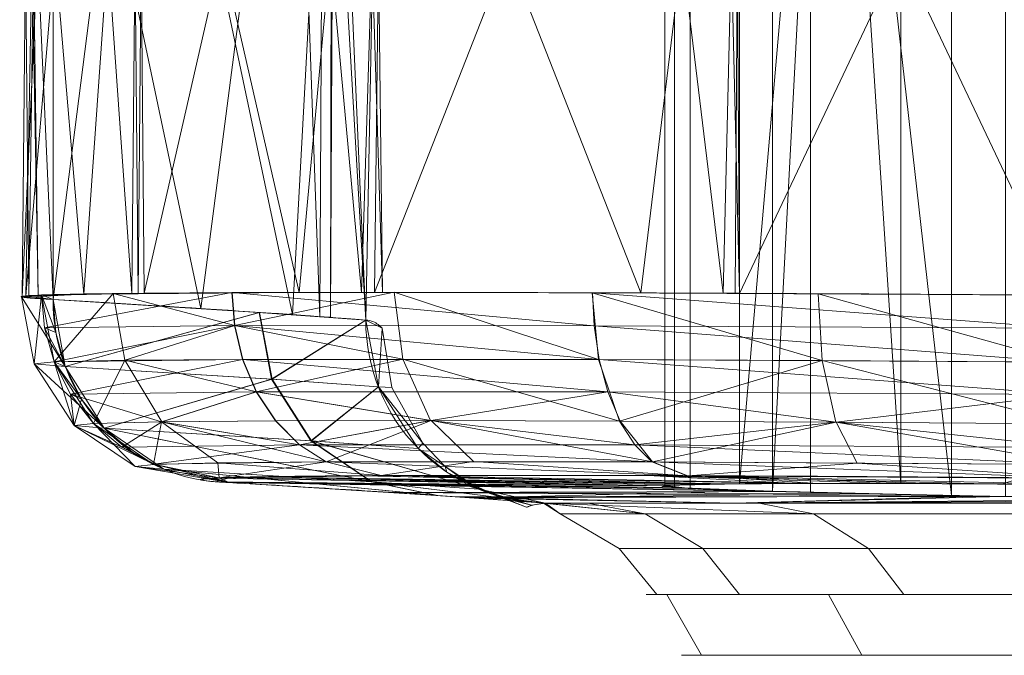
# Model space of a CAD drawing. Header units: millimetres. Extents: x -72 to 72, y -145 to 145.
# Tile 1 of 256: x -71 to -55, y -145 to -135. Entities that reach past the tile are written whole.
import ezdxf

# ---------------------------------------------------------------- set-up
doc = ezdxf.new("R2010")
doc.units = ezdxf.units.MM
doc.layers.add('1', color=7, linetype='CONTINUOUS')

msp = doc.modelspace()

# ---------------------------------------------------------------- linework, layer by layer
at = {"layer": '1', "color": 163, "linetype": 'Continuous', "lineweight": 13}
for p, q in [((-70.739, -127.83, -46.708), (-70.739, -139.17, -46.708)), ((-70.739, -127.83, 46.708), (-70.739, -139.17, 46.708))]:
    msp.add_line(p, q, dxfattribs=at)
at = {"layer": '1', "color": 163, "linetype": 'Continuous', "lineweight": 13, "extrusion": (0, -1, 0)}
msp.add_circle((0, 0, 144.005), 61.018, dxfattribs=at)
at = {"layer": '1', "color": 163, "linetype": 'Continuous', "lineweight": 13, "extrusion": (0, 1, 0)}
msp.add_circle((0, 0, -145), 60.443, dxfattribs=at)
at = {"layer": '1', "color": 163, "linetype": 'Continuous', "lineweight": 13, "extrusion": (-0.227826, 0.012994, -0.973615)}
msp.add_arc((142.806, 47.391, 59.784), 3, 357.4892, 86.8216, dxfattribs=at)
at = {"layer": '1', "color": 163, "linetype": 'Continuous', "lineweight": 13, "extrusion": (0.227826, -0.012994, -0.973615)}
msp.add_arc((-142.806, -47.391, -59.784), 3, 177.4892, 266.8216, dxfattribs=at)
at = {"layer": '1', "color": 163, "linetype": 'Continuous', "lineweight": 13, "extrusion": (-0.051031, 0.003792, -0.99869)}
msp.add_arc((143.762, 51.498, 13.267), 3, 356.7324, 85.7563, dxfattribs=at)
at = {"layer": '1', "color": 163, "linetype": 'Continuous', "lineweight": 13, "extrusion": (0.051031, -0.003792, -0.99869)}
msp.add_arc((-143.762, -51.498, -13.267), 3, 176.7324, 265.7563, dxfattribs=at)
at = {"layer": '1', "color": 163, "linetype": 'Continuous', "lineweight": 13, "extrusion": (0, 1, 0)}
for start, end in [(317.72131, 350.37915), (9.62085, 42.27869)]:
    msp.add_arc((0, 0, -142.505), 63.564, start, end, dxfattribs=at)
at = {"layer": '1', "color": 163, "linetype": 'Continuous', "lineweight": 13}
for points in [[(-70.739, -139.17, 46.708), (-71.063, -139.154, 48.092), (-71.412, -139.126, 50.918), (-71.037, -139.093, 55.139), (-69.8, -139.07, 59.159), (-67.774, -139.057, 62.807), (-65.064, -139.053, 65.937), (-61.799, -139.058, 68.429), (-58.128, -139.074, 70.196), (-55.515, -139.09, 70.854), (-54.195, -139.1, 71.05)], [(-54.195, -139.1, -71.05), (-55.515, -139.09, -70.854), (-58.128, -139.074, -70.196), (-61.799, -139.058, -68.429), (-65.064, -139.053, -65.937), (-67.774, -139.057, -62.807), (-69.8, -139.07, -59.159), (-71.037, -139.093, -55.139), (-71.412, -139.126, -50.918), (-71.063, -139.154, -48.092), (-70.739, -139.17, -46.708)], [(-70.739, -139.17, -46.708), (-69.157, -139.262, -39.947), (-66.869, -139.409, -27.08), (-65.883, -139.485, -15.729), (-65.614, -139.506, -10.461)], [(-65.614, -139.506, 10.461), (-65.883, -139.485, 15.729), (-66.869, -139.409, 27.08), (-69.157, -139.262, 39.947), (-70.739, -139.17, 46.708)], [(-65.614, -139.506, -10.461), (-65.525, -139.512, -8.719), (-65.392, -139.58, -5.233), (-65.325, -139.671, 0), (-65.392, -139.58, 5.233), (-65.525, -139.512, 8.719), (-65.614, -139.506, 10.461)], [(-62.67, -142.505, -10.623), (-62.827, -142.493, -13.72), (-63.282, -142.46, -19.907), (-64.377, -142.384, -29.148), (-65.881, -142.286, -38.331), (-67.155, -142.21, -44.402), (-67.861, -142.17, -47.422)], [(-62.67, -142.505, 10.623), (-62.772, -142.509, 8.836), (-62.924, -142.55, 5.287), (-63.001, -142.586), (-62.924, -142.55, -5.287), (-62.772, -142.509, -8.836), (-62.67, -142.505, -10.623)]]:
    msp.add_open_spline(points, degree=3, dxfattribs=at)
for points, knots in [([(-67.861, -142.17, -47.422), (-67.994, -142.162, -47.993), (-68.208, -142.147, -49.148), (-68.404, -142.12, -51.489), (-68.184, -142.092, -54.431), (-67.33, -142.072, -57.255), (-66.307, -142.061, -59.369), (-65.387, -142.055, -60.872), (-64.328, -142.052, -62.28), (-62.735, -142.05, -64.006), (-60.42, -142.055, -65.834), (-57.767, -142.069, -67.125), (-55.52, -142.085, -67.809), (-54.368, -142.094, -68.037), (-53.788, -142.1, -68.123)], [0, 0, 0, 0, 0.0625, 0.125, 0.25, 0.375, 0.4375, 0.5, 0.5625, 0.625, 0.75, 0.875, 0.9375, 1, 1, 1, 1]), ([(-53.788, -142.1, 68.123), (-54.367, -142.094, 68.037), (-55.519, -142.085, 67.809), (-57.764, -142.069, 67.126), (-60.415, -142.055, 65.837), (-62.728, -142.05, 64.011), (-64.122, -142.052, 62.502), (-64.852, -142.054, 61.584), (-65.364, -142.056, 60.869), (-65.84, -142.058, 60.13), (-66.421, -142.063, 59.111), (-67.295, -142.073, 57.252), (-68.116, -142.093, 54.424), (-68.37, -142.121, 51.489), (-68.201, -142.147, 49.148), (-67.994, -142.162, 47.993), (-67.861, -142.17, 47.422)], [0, 0, 0, 0, 0.0625, 0.125, 0.25, 0.375, 0.4375, 0.46875, 0.5, 0.53125, 0.5625, 0.625, 0.75, 0.875, 0.9375, 1, 1, 1, 1]), ([(-67.861, -142.17, 47.422), (-67.155, -142.21, 44.402), (-65.879, -142.286, 38.332), (-64.623, -142.367, 30.679), (-63.826, -142.422, 24.528), (-63.331, -142.457, 19.903), (-62.94, -142.485, 15.267), (-62.749, -142.499, 12.172), (-62.67, -142.505, 10.623)], [0, 0, 0, 0, 0.25, 0.5, 0.625, 0.75, 0.875, 1, 1, 1, 1]), ([(-42.762, -142.505, 47.03), (-42.511, -142.502, 47.534), (-42.308, -142.497, 48.052), (-42.073, -142.489, 48.851), (-42.006, -142.486, 49.121), (-41.896, -142.48, 49.667), (-41.853, -142.477, 49.945), (-41.761, -142.467, 50.783), (-41.749, -142.46, 51.339), (-41.804, -142.448, 52.17), (-41.835, -142.444, 52.446), (-41.92, -142.435, 52.998), (-41.976, -142.431, 53.275), (-42.178, -142.417, 54.091), (-42.359, -142.408, 54.616), (-42.697, -142.394, 55.378), (-42.821, -142.389, 55.627), (-43.092, -142.38, 56.116), (-43.24, -142.375, 56.357), (-43.71, -142.36, 57.052), (-44.061, -142.35, 57.482), (-44.641, -142.336, 58.081), (-44.844, -142.331, 58.272), (-45.268, -142.322, 58.638), (-45.49, -142.317, 58.813), (-46.169, -142.303, 59.302), (-46.647, -142.294, 59.586), (-47.649, -142.276, 60.068), (-48.18, -142.268, 60.268), (-49.254, -142.252, 60.567), (-49.8, -142.245, 60.668), (-50.908, -142.231, 60.775), (-51.475, -142.224, 60.779), (-52.585, -142.213, 60.69), (-53.133, -142.208, 60.597), (-54.212, -142.199, 60.314), (-54.745, -142.195, 60.122), (-55.755, -142.189, 59.656), (-56.237, -142.187, 59.38), (-56.924, -142.185, 58.901), (-57.149, -142.184, 58.73), (-57.578, -142.183, 58.37), (-57.784, -142.183, 58.182), (-58.374, -142.183, 57.592), (-58.731, -142.184, 57.167), (-59.212, -142.186, 56.479), (-59.363, -142.187, 56.241), (-59.642, -142.189, 55.756), (-59.77, -142.191, 55.508), (-60.12, -142.195, 54.752), (-60.308, -142.199, 54.229), (-60.523, -142.206, 53.416), (-60.582, -142.208, 53.141), (-60.677, -142.213, 52.59), (-60.711, -142.216, 52.314), (-60.779, -142.224, 51.484), (-60.776, -142.231, 50.928), (-60.67, -142.244, 49.809), (-60.568, -142.252, 49.259), (-60.271, -142.268, 48.189), (-60.076, -142.276, 47.667), (-59.589, -142.294, 46.652), (-59.305, -142.303, 46.174), (-58.819, -142.317, 45.498), (-58.647, -142.321, 45.279), (-58.284, -142.331, 44.857), (-58.091, -142.336, 44.652), (-57.487, -142.35, 44.064), (-57.056, -142.36, 43.713), (-56.366, -142.374, 43.246), (-56.13, -142.379, 43.1), (-55.642, -142.389, 42.829), (-55.389, -142.394, 42.702), (-54.622, -142.408, 42.36), (-54.096, -142.417, 42.18), (-53.287, -142.431, 41.979), (-53.015, -142.435, 41.923), (-52.462, -142.443, 41.837), (-52.181, -142.448, 41.805), (-51.344, -142.46, 41.749), (-50.789, -142.467, 41.761), (-49.96, -142.477, 41.851), (-49.684, -142.48, 41.894), (-49.135, -142.486, 42.003), (-48.86, -142.489, 42.07), (-48.054, -142.497, 42.307), (-47.534, -142.502, 42.511), (-47.03, -142.505, 42.762)], [0, 0, 0, 0, 0.03125, 0.03125, 0.046875, 0.046875, 0.0625, 0.0625, 0.09375, 0.09375, 0.109375, 0.109375, 0.125, 0.125, 0.15625, 0.15625, 0.171875, 0.171875, 0.1875, 0.1875, 0.21875, 0.21875, 0.234375, 0.234375, 0.25, 0.25, 0.28125, 0.28125, 0.3125, 0.3125, 0.34375, 0.34375, 0.375, 0.375, 0.40625, 0.40625, 0.4375, 0.4375, 0.46875, 0.46875, 0.484375, 0.484375, 0.5, 0.5, 0.53125, 0.53125, 0.546875, 0.546875, 0.5625, 0.5625, 0.59375, 0.59375, 0.609375, 0.609375, 0.625, 0.625, 0.65625, 0.65625, 0.6875, 0.6875, 0.71875, 0.71875, 0.75, 0.75, 0.765625, 0.765625, 0.78125, 0.78125, 0.8125, 0.8125, 0.828125, 0.828125, 0.84375, 0.84375, 0.875, 0.875, 0.890625, 0.890625, 0.90625, 0.90625, 0.9375, 0.9375, 0.953125, 0.953125, 0.96875, 0.96875, 1, 1, 1, 1]), ([(-47.03, -142.505, -42.762), (-47.534, -142.502, -42.511), (-48.052, -142.497, -42.308), (-48.851, -142.489, -42.073), (-49.121, -142.486, -42.006), (-49.667, -142.48, -41.896), (-49.945, -142.477, -41.853), (-50.783, -142.467, -41.761), (-51.339, -142.46, -41.749), (-52.17, -142.448, -41.804), (-52.446, -142.444, -41.835), (-52.998, -142.435, -41.92), (-53.275, -142.431, -41.976), (-54.091, -142.417, -42.178), (-54.616, -142.408, -42.359), (-55.378, -142.394, -42.697), (-55.627, -142.389, -42.821), (-56.116, -142.38, -43.092), (-56.357, -142.375, -43.24), (-57.052, -142.36, -43.71), (-57.482, -142.35, -44.061), (-58.081, -142.336, -44.641), (-58.272, -142.331, -44.844), (-58.638, -142.322, -45.268), (-58.813, -142.317, -45.49), (-59.302, -142.303, -46.169), (-59.586, -142.294, -46.647), (-60.068, -142.276, -47.649), (-60.268, -142.268, -48.18), (-60.567, -142.252, -49.254), (-60.668, -142.245, -49.8), (-60.775, -142.231, -50.908), (-60.779, -142.224, -51.475), (-60.69, -142.213, -52.585), (-60.597, -142.208, -53.133), (-60.314, -142.199, -54.212), (-60.122, -142.195, -54.745), (-59.656, -142.189, -55.755), (-59.38, -142.187, -56.237), (-58.901, -142.185, -56.924), (-58.73, -142.184, -57.149), (-58.37, -142.183, -57.578), (-58.182, -142.183, -57.784), (-57.592, -142.183, -58.374), (-57.167, -142.184, -58.731), (-56.479, -142.186, -59.212), (-56.241, -142.187, -59.363), (-55.756, -142.189, -59.642), (-55.508, -142.191, -59.77), (-54.752, -142.195, -60.12), (-54.229, -142.199, -60.308), (-53.416, -142.206, -60.523), (-53.141, -142.208, -60.582), (-52.59, -142.213, -60.677), (-52.314, -142.216, -60.711), (-51.484, -142.224, -60.779), (-50.928, -142.231, -60.776), (-49.809, -142.244, -60.67), (-49.259, -142.252, -60.568), (-48.189, -142.268, -60.271), (-47.667, -142.276, -60.076), (-46.652, -142.294, -59.589), (-46.174, -142.303, -59.305), (-45.498, -142.317, -58.819), (-45.279, -142.321, -58.647), (-44.857, -142.331, -58.284), (-44.652, -142.336, -58.091), (-44.064, -142.35, -57.487), (-43.713, -142.36, -57.056), (-43.246, -142.374, -56.366), (-43.1, -142.379, -56.13), (-42.829, -142.389, -55.642), (-42.702, -142.394, -55.389), (-42.36, -142.408, -54.622), (-42.18, -142.417, -54.096), (-41.979, -142.431, -53.287), (-41.923, -142.435, -53.015), (-41.837, -142.443, -52.462), (-41.805, -142.448, -52.181), (-41.749, -142.46, -51.344), (-41.761, -142.467, -50.789), (-41.851, -142.477, -49.96), (-41.894, -142.48, -49.684), (-42.003, -142.486, -49.135), (-42.07, -142.489, -48.86), (-42.307, -142.497, -48.054), (-42.511, -142.502, -47.534), (-42.762, -142.505, -47.03)], [0, 0, 0, 0, 0.03125, 0.03125, 0.046875, 0.046875, 0.0625, 0.0625, 0.09375, 0.09375, 0.109375, 0.109375, 0.125, 0.125, 0.15625, 0.15625, 0.171875, 0.171875, 0.1875, 0.1875, 0.21875, 0.21875, 0.234375, 0.234375, 0.25, 0.25, 0.28125, 0.28125, 0.3125, 0.3125, 0.34375, 0.34375, 0.375, 0.375, 0.40625, 0.40625, 0.4375, 0.4375, 0.46875, 0.46875, 0.484375, 0.484375, 0.5, 0.5, 0.53125, 0.53125, 0.546875, 0.546875, 0.5625, 0.5625, 0.59375, 0.59375, 0.609375, 0.609375, 0.625, 0.625, 0.65625, 0.65625, 0.6875, 0.6875, 0.71875, 0.71875, 0.75, 0.75, 0.765625, 0.765625, 0.78125, 0.78125, 0.8125, 0.8125, 0.828125, 0.828125, 0.84375, 0.84375, 0.875, 0.875, 0.890625, 0.890625, 0.90625, 0.90625, 0.9375, 0.9375, 0.953125, 0.953125, 0.96875, 0.96875, 1, 1, 1, 1])]:
    msp.add_open_spline(points, degree=3, knots=knots, dxfattribs=at)
for points in [[(-52.258, -142.446, 41.817), (-52.258, -124.554, 41.817), (-56.015, -124.618, 43.038), (-56.015, -142.382, 43.038)], [(-58.951, -142.313, 45.681), (-58.951, -124.687, 45.681), (-60.558, -124.748, 49.29), (-60.558, -142.252, 49.29)], [(-60.3, -142.266, -48.33), (-60.3, -124.734, -48.33), (-58.325, -124.67, -44.909), (-58.325, -142.33, -44.909)], [(-58.02, -124.663, 44.585), (-58.951, -142.313, 45.681), (-56.015, -142.382, 43.038)], [(-58.02, -124.663, 44.585), (-58.951, -124.687, 45.681), (-58.951, -142.313, 45.681)], [(-58.325, -142.33, -44.909), (-58.325, -124.67, -44.909), (-55.129, -124.601, -42.587), (-55.129, -142.399, -42.587)], [(-56.015, -142.382, 43.038), (-56.015, -124.618, 43.038), (-58.02, -124.663, 44.585)], [(-60.713, -142.216, -52.258), (-60.713, -124.784, -52.258), (-60.3, -124.734, -48.33), (-60.3, -142.266, -48.33)], [(-59.492, -142.188, -56.015), (-59.492, -124.812, -56.015), (-60.713, -124.784, -52.258), (-60.713, -142.216, -52.258)], [(-60.558, -142.252, 49.29), (-60.558, -124.748, 49.29), (-60.558, -124.793, 53.24), (-60.558, -142.207, 53.24)], [(-60.558, -142.207, 53.24), (-60.558, -124.793, 53.24), (-58.951, -124.815, 56.849), (-58.951, -142.185, 56.849)], [(-57.983, -124.817, -57.983), (-59.492, -124.812, -56.015), (-59.492, -142.188, -56.015)], [(-59.492, -142.188, -56.015), (-56.849, -142.185, -58.951), (-57.983, -124.817, -57.983)], [(-58.951, -142.185, 56.849), (-58.951, -124.815, 56.849), (-56.015, -124.812, 59.492), (-56.015, -142.188, 59.492)], [(-56.849, -142.185, -58.951), (-56.849, -124.815, -58.951), (-57.983, -124.817, -57.983)], [(-53.24, -142.207, -60.558), (-53.24, -124.793, -60.558), (-56.849, -124.815, -58.951), (-56.849, -142.185, -58.951)], [(-56.015, -142.188, 59.492), (-56.015, -124.812, 59.492), (-52.258, -124.784, 60.713), (-52.258, -142.216, 60.713)], [(-70.739, -127.83, 46.708), (-66.796, -127.583, 24.326), (-68.316, -139.317, 34.763)], [(-66.816, -139.417, -24.495), (-66.174, -127.539, -18.398), (-69.278, -127.743, -39.954)], [(-66.366, -139.453, 17.225), (-68.316, -139.317, 34.763), (-66.796, -127.583, 24.326)], [(-66.174, -127.539, -18.398), (-66.816, -139.417, -24.495), (-66.195, -139.463, -17.247)], [(-66.796, -127.583, 24.326), (-66.307, -127.547, 17.242), (-66.366, -139.453, 17.225)], [(-65.614, -139.506, 10.461), (-66.366, -139.453, 17.225), (-66.307, -127.547, 17.242)], [(-66.307, -127.547, 17.242), (-65.383, -127.477, 3.818), (-65.614, -139.506, 10.461)], [(-66.195, -139.463, -17.247), (-66.134, -127.536, -17.256), (-66.174, -127.539, -18.398)], [(-66.134, -127.536, -17.256), (-66.195, -139.463, -17.247), (-65.614, -139.506, -10.461)], [(-65.383, -127.477, 3.818), (-66.134, -127.536, -17.256), (-65.614, -139.506, -10.461)], [(-65.614, -139.506, -10.461), (-65.614, -139.506, 10.461), (-65.383, -127.477, 3.818)], [(-69.278, -127.743, -39.954), (-70.739, -139.17, -46.708), (-66.816, -139.417, -24.495)], [(-69.278, -127.743, -39.954), (-70.739, -127.83, -46.708), (-70.739, -139.17, -46.708)], [(-71.245, -127.867, 50.368), (-70.739, -127.83, 46.708), (-70.739, -139.17, 46.708)], [(-70.739, -127.83, -46.708), (-71.136, -127.883, -52.297), (-71.245, -139.133, -50.368)], [(-71.245, -139.133, -50.368), (-70.739, -139.17, -46.708), (-70.739, -127.83, -46.708)], [(-70.739, -139.17, 46.708), (-71.136, -139.117, 52.297), (-71.245, -127.867, 50.368)], [(-71.136, -139.117, 52.297), (-70.982, -127.881, 52.254), (-71.245, -127.867, 50.368)], [(-71.136, -127.883, -52.297), (-70.982, -139.119, -52.254), (-71.245, -139.133, -50.368)], [(-70.982, -127.881, 52.254), (-71.136, -139.117, 52.297), (-71.188, -139.11, 53.024)], [(-70.234, -127.92, 57.604), (-70.982, -127.881, 52.254), (-71.188, -139.11, 53.024)], [(-70.982, -139.119, -52.254), (-71.136, -127.883, -52.297), (-71.188, -127.89, -53.024)], [(-71.188, -127.89, -53.024), (-69.447, -127.928, -59.297), (-70.234, -139.08, -57.604)], [(-70.234, -139.08, -57.604), (-70.982, -139.119, -52.254), (-71.188, -127.89, -53.024)], [(-71.188, -139.11, 53.024), (-69.447, -139.072, 59.297), (-70.234, -127.92, 57.604)], [(-68.316, -139.317, 34.763), (-70.739, -139.17, 46.708), (-70.739, -127.83, 46.708)], [(-69.447, -139.072, 59.297), (-69.346, -127.926, 59.208), (-70.234, -127.92, 57.604)], [(-69.447, -127.928, -59.297), (-69.346, -139.074, -59.208), (-70.234, -139.08, -57.604)], [(-69.346, -127.926, 59.208), (-69.447, -139.072, 59.297), (-69.245, -139.068, 60.024)], [(-69.346, -139.074, -59.208), (-69.447, -127.928, -59.297), (-69.245, -127.932, -60.024)], [(-66.705, -127.944, 63.978), (-69.346, -127.926, 59.208), (-69.245, -139.068, 60.024)], [(-66.705, -139.056, -63.978), (-69.346, -139.074, -59.208), (-69.245, -127.932, -60.024)], [(-69.245, -127.932, -60.024), (-65.686, -127.946, -65.123), (-66.705, -139.056, -63.978)], [(-69.245, -139.068, 60.024), (-65.686, -139.054, 65.123), (-66.705, -127.944, 63.978)], [(-65.339, -127.943, 65.124), (-66.705, -127.944, 63.978), (-65.686, -139.054, 65.123)], [(-65.339, -139.057, -65.124), (-66.705, -139.056, -63.978), (-65.686, -127.946, -65.123)], [(-65.686, -139.054, 65.123), (-65.472, -139.055, 65.277), (-65.339, -127.943, 65.124)], [(-65.686, -127.946, -65.123), (-65.472, -127.945, -65.277), (-65.339, -139.057, -65.124)], [(-65.472, -127.945, -65.277), (-59.76, -127.933, -69.371), (-61.107, -139.062, -68.676)], [(-65.472, -139.055, 65.277), (-59.76, -139.067, 69.371), (-61.107, -127.938, 68.676)], [(-61.107, -127.938, 68.676), (-65.339, -127.943, 65.124), (-65.472, -139.055, 65.277)], [(-61.107, -139.062, -68.676), (-65.339, -139.057, -65.124), (-65.472, -127.945, -65.277)], [(-59.49, -127.929, 69.231), (-61.107, -127.938, 68.676), (-59.76, -139.067, 69.371)], [(-59.49, -139.071, -69.231), (-61.107, -139.062, -68.676), (-59.76, -127.933, -69.371)], [(-59.76, -139.067, 69.371), (-59.56, -139.068, 69.432), (-59.49, -127.929, 69.231)], [(-59.76, -127.933, -69.371), (-59.56, -127.932, -69.432), (-59.49, -139.071, -69.231)], [(-59.49, -139.071, -69.231), (-59.56, -127.932, -69.432), (-54.195, -127.9, -71.05)], [(-59.49, -127.929, 69.231), (-59.56, -139.068, 69.432), (-54.195, -139.1, 71.05)], [(-54.195, -139.1, 71.05), (-54.195, -127.9, 71.05), (-59.49, -127.929, 69.231)], [(-54.195, -127.9, -71.05), (-54.195, -139.1, -71.05), (-59.49, -139.071, -69.231)], [(-70.879, -139.636, -54.914), (-70.929, -139.095, -54.919), (-67.808, -139.056, -62.505)], [(-69.755, -139.071, 58.882), (-70.927, -139.095, 54.928), (-70.722, -140.189, 54.899)], [(-67.808, -139.056, -62.505), (-67.767, -139.597, -62.478), (-70.879, -139.636, -54.914)], [(-70.722, -140.189, 54.899), (-69.562, -140.165, 58.809), (-69.755, -139.071, 58.882)], [(-67.763, -139.597, 62.485), (-67.804, -139.056, 62.511), (-69.755, -139.071, 58.882)], [(-67.763, -139.597, 62.485), (-69.755, -139.071, 58.882), (-69.562, -140.165, 58.809)], [(-67.767, -139.597, -62.478), (-67.808, -139.056, -62.505), (-65.152, -139.052, -65.654)], [(-67.804, -139.056, 62.511), (-67.763, -139.597, 62.485), (-61.874, -139.599, 68.162)], [(-61.874, -139.599, 68.162), (-61.899, -139.058, 68.204), (-67.804, -139.056, 62.511)], [(-67.767, -139.597, -62.478), (-65.152, -139.052, -65.654), (-65.009, -140.146, -65.506)], [(-65.152, -139.052, -65.654), (-61.907, -139.058, -68.199), (-61.8, -140.152, -68.022)], [(-61.8, -140.152, -68.022), (-65.009, -140.146, -65.506), (-65.152, -139.052, -65.654)], [(-61.907, -139.058, -68.199), (-58.199, -139.074, -70.021), (-58.134, -140.168, -69.825)], [(-58.134, -140.168, -69.825), (-61.8, -140.152, -68.022), (-61.907, -139.058, -68.199)], [(-61.899, -139.058, 68.204), (-61.874, -139.599, 68.162), (-54.192, -139.641, 71)], [(-54.192, -139.641, 71), (-54.195, -139.1, 71.05), (-61.899, -139.058, 68.204)], [(-58.199, -139.074, -70.021), (-54.195, -139.1, -71.05), (-54.174, -140.195, -70.843)], [(-54.174, -140.195, -70.843), (-58.134, -140.168, -69.825), (-58.199, -139.074, -70.021)], [(-70.927, -139.095, 54.928), (-71.257, -139.128, 50.81), (-71.05, -140.224, 50.827)], [(-71.257, -139.128, 50.81), (-70.739, -139.17, 46.708), (-70.54, -140.267, 46.77)], [(-70.54, -140.267, 46.77), (-71.05, -140.224, 50.827), (-71.257, -139.128, 50.81)], [(-71.05, -140.224, 50.827), (-70.722, -140.189, 54.899), (-70.927, -139.095, 54.928)], [(-70.929, -139.095, -54.919), (-70.879, -139.636, -54.914), (-70.693, -139.712, -46.726)], [(-70.693, -139.712, -46.726), (-70.739, -139.17, -46.708), (-70.929, -139.095, -54.919)], [(-67.365, -139.381, -28.68), (-70.739, -139.17, -46.708), (-70.54, -140.267, -46.77)], [(-70.54, -140.267, 46.77), (-70.739, -139.17, 46.708), (-67.355, -139.381, 28.636)], [(-70.54, -140.267, -46.77), (-67.162, -140.476, -28.719), (-67.365, -139.381, -28.68)], [(-67.355, -139.381, 28.636), (-67.152, -140.476, 28.674), (-70.54, -140.267, 46.77)], [(-65.614, -139.506, -10.461), (-67.365, -139.381, -28.68), (-67.162, -140.476, -28.719)], [(-67.152, -140.476, 28.674), (-67.355, -139.381, 28.636), (-65.614, -139.506, 10.461)], [(-67.162, -140.476, -28.719), (-65.408, -140.599, -10.476), (-65.614, -139.506, -10.461)], [(-65.614, -139.506, 10.461), (-65.408, -140.599, 10.476), (-67.152, -140.476, 28.674)], [(-65.408, -140.599, 10.476), (-65.614, -139.506, 10.461), (-65.347, -139.64, -0.001)], [(-65.347, -139.64, -0.001), (-65.614, -139.506, -10.461), (-65.408, -140.599, -10.476)], [(-70.724, -140.19, -54.89), (-70.879, -139.636, -54.914), (-67.767, -139.597, -62.478)], [(-70.879, -139.636, -54.914), (-70.724, -140.19, -54.89), (-70.54, -140.267, -46.77)], [(-70.54, -140.267, -46.77), (-70.693, -139.712, -46.726), (-70.879, -139.636, -54.914)], [(-67.767, -139.597, -62.478), (-67.636, -140.15, -62.391), (-70.724, -140.19, -54.89)], [(-69.562, -140.165, 58.809), (-67.632, -140.15, 62.397), (-67.763, -139.597, 62.485)], [(-65.009, -140.146, -65.506), (-67.636, -140.15, -62.391), (-67.767, -139.597, -62.478)], [(-67.763, -139.597, 62.485), (-67.632, -140.15, 62.397), (-61.792, -140.152, 68.027)], [(-61.792, -140.152, 68.027), (-61.874, -139.599, 68.162), (-67.763, -139.597, 62.485)], [(-65.408, -140.599, -10.476), (-65.186, -140.611, -0.001), (-65.347, -139.64, -0.001)], [(-65.347, -139.64, -0.001), (-65.186, -140.611, -0.001), (-65.408, -140.599, 10.476)], [(-61.874, -139.599, 68.162), (-61.792, -140.152, 68.027), (-54.174, -140.195, 70.843)], [(-54.174, -140.195, 70.843), (-54.192, -139.641, 71), (-61.874, -139.599, 68.162)], [(-70.722, -140.189, 54.899), (-71.05, -140.224, 50.827), (-70.394, -141.235, 50.852)], [(-70.454, -140.723, -54.844), (-70.724, -140.19, -54.89), (-67.636, -140.15, -62.391)], [(-70.724, -140.19, -54.89), (-70.454, -140.723, -54.844), (-70.274, -140.801, -46.839)], [(-70.274, -140.801, -46.839), (-70.54, -140.267, -46.77), (-70.724, -140.19, -54.89)], [(-69.562, -140.165, 58.809), (-70.722, -140.189, 54.899), (-70.076, -141.199, 54.787)], [(-70.394, -141.235, 50.852), (-70.076, -141.199, 54.787), (-70.722, -140.189, 54.899)], [(-67.636, -140.15, -62.391), (-67.41, -140.682, -62.239), (-70.454, -140.723, -54.844)], [(-70.076, -141.199, 54.787), (-68.955, -141.174, 58.565), (-69.562, -140.165, 58.809)], [(-67.406, -140.682, 62.245), (-67.632, -140.15, 62.397), (-69.562, -140.165, 58.809)], [(-67.406, -140.682, 62.245), (-69.562, -140.165, 58.809), (-68.955, -141.174, 58.565)], [(-67.41, -140.682, -62.239), (-67.636, -140.15, -62.391), (-65.009, -140.146, -65.506)], [(-67.632, -140.15, 62.397), (-67.406, -140.682, 62.245), (-61.649, -140.684, 67.796)], [(-61.649, -140.684, 67.796), (-61.792, -140.152, 68.027), (-67.632, -140.15, 62.397)], [(-67.41, -140.682, -62.239), (-65.009, -140.146, -65.506), (-64.555, -141.155, -65.035)], [(-65.009, -140.146, -65.506), (-61.8, -140.152, -68.022), (-61.455, -141.161, -67.467)], [(-61.455, -141.161, -67.467), (-64.555, -141.155, -65.035), (-65.009, -140.146, -65.506)], [(-61.455, -141.161, -67.467), (-61.8, -140.152, -68.022), (-58.134, -140.168, -69.825)], [(-61.792, -140.152, 68.027), (-61.649, -140.684, 67.796), (-54.138, -140.728, 70.572)], [(-54.138, -140.728, 70.572), (-54.174, -140.195, 70.843), (-61.792, -140.152, 68.027)], [(-58.134, -140.168, -69.825), (-57.912, -141.178, -69.209), (-61.455, -141.161, -67.467)], [(-58.134, -140.168, -69.825), (-54.174, -140.195, -70.843), (-54.086, -141.205, -70.193)], [(-54.086, -141.205, -70.193), (-57.912, -141.178, -69.209), (-58.134, -140.168, -69.825)], [(-71.05, -140.224, 50.827), (-70.54, -140.267, 46.77), (-69.902, -141.279, 46.932)], [(-69.902, -141.279, 46.932), (-70.394, -141.235, 50.852), (-71.05, -140.224, 50.827)], [(-67.162, -140.476, -28.719), (-70.54, -140.267, -46.77), (-69.902, -141.279, -46.932)], [(-69.902, -141.279, 46.932), (-70.54, -140.267, 46.77), (-67.152, -140.476, 28.674)], [(-69.902, -141.279, -46.932), (-66.514, -141.486, -28.82), (-67.162, -140.476, -28.719)], [(-67.152, -140.476, 28.674), (-66.503, -141.487, 28.775), (-69.902, -141.279, 46.932)], [(-65.408, -140.599, -10.476), (-67.162, -140.476, -28.719), (-66.514, -141.486, -28.82)], [(-66.503, -141.487, 28.775), (-67.152, -140.476, 28.674), (-65.408, -140.599, 10.476)], [(-68.964, -141.174, -58.548), (-70.454, -140.723, -54.844), (-67.41, -140.682, -62.239)], [(-67.41, -140.682, -62.239), (-67.094, -141.159, -62.026), (-68.964, -141.174, -58.548)], [(-68.955, -141.174, 58.565), (-67.089, -141.159, 62.032), (-67.406, -140.682, 62.245)], [(-64.555, -141.155, -65.035), (-67.094, -141.159, -62.026), (-67.41, -140.682, -62.239)], [(-67.406, -140.682, 62.245), (-67.089, -141.159, 62.032), (-64.543, -141.155, 65.05)], [(-64.543, -141.155, 65.05), (-61.649, -140.684, 67.796), (-67.406, -140.682, 62.245)], [(-66.514, -141.486, -28.82), (-64.755, -141.609, -10.513), (-65.408, -140.599, -10.476)], [(-65.408, -140.599, 10.476), (-64.755, -141.609, 10.513), (-66.503, -141.487, 28.775)], [(-64.682, -141.524, -0.001), (-64.755, -141.609, 10.513), (-65.408, -140.599, 10.476)], [(-64.682, -141.524, -0.001), (-65.186, -140.611, -0.001), (-65.408, -140.599, -10.476)], [(-65.408, -140.599, -10.476), (-64.755, -141.609, -10.513), (-64.682, -141.524, -0.001)], [(-65.408, -140.599, 10.476), (-65.186, -140.611, -0.001), (-64.682, -141.524, -0.001)], [(-64.543, -141.155, 65.05), (-61.447, -141.161, 67.472), (-61.649, -140.684, 67.796)], [(-61.649, -140.684, 67.796), (-61.447, -141.161, 67.472), (-57.906, -141.178, 69.213)], [(-57.906, -141.178, 69.213), (-54.138, -140.728, 70.572), (-61.649, -140.684, 67.796)], [(-70.454, -140.723, -54.844), (-70.078, -141.2, -54.778), (-70.394, -141.235, -50.845)], [(-70.394, -141.235, -50.845), (-70.274, -140.801, -46.839), (-70.454, -140.723, -54.844)], [(-68.964, -141.174, -58.548), (-70.078, -141.2, -54.778), (-70.454, -140.723, -54.844)], [(-70.394, -141.235, -50.845), (-69.902, -141.279, -46.932), (-70.274, -140.801, -46.839)], [(-57.906, -141.178, 69.213), (-54.086, -141.205, 70.193), (-54.138, -140.728, 70.572)], [(-69.094, -141.871, -54.601), (-70.078, -141.2, -54.778), (-68.964, -141.174, -58.548)], [(-68.955, -141.174, 58.565), (-70.076, -141.199, 54.787), (-69.612, -141.589, 54.704)], [(-68.955, -141.174, 58.565), (-69.612, -141.589, 54.704), (-66.7, -141.549, 61.768)], [(-68.964, -141.174, -58.548), (-68.039, -141.845, -58.172), (-69.094, -141.871, -54.601)], [(-68.964, -141.174, -58.548), (-67.094, -141.159, -62.026), (-66.704, -141.549, -61.762)], [(-68.964, -141.174, -58.548), (-66.704, -141.549, -61.762), (-66.267, -141.83, -61.466)], [(-66.267, -141.83, -61.466), (-68.039, -141.845, -58.172), (-68.964, -141.174, -58.548)], [(-66.7, -141.549, 61.768), (-67.089, -141.159, 62.032), (-68.955, -141.174, 58.565)], [(-66.704, -141.549, -61.762), (-67.094, -141.159, -62.026), (-64.555, -141.155, -65.035)], [(-64.543, -141.155, 65.05), (-67.089, -141.159, 62.032), (-66.7, -141.549, 61.768)], [(-61.206, -141.551, -67.068), (-66.704, -141.549, -61.762), (-64.555, -141.155, -65.035)], [(-64.543, -141.155, 65.05), (-66.7, -141.549, 61.768), (-66.263, -141.83, 61.472)], [(-66.263, -141.83, 61.472), (-63.851, -141.826, 64.332), (-64.543, -141.155, 65.05)], [(-64.555, -141.155, -65.035), (-61.455, -141.161, -67.467), (-61.206, -141.551, -67.068)], [(-64.543, -141.155, 65.05), (-63.851, -141.826, 64.332), (-60.918, -141.832, 66.625)], [(-60.918, -141.832, 66.625), (-61.447, -141.161, 67.472), (-64.543, -141.155, 65.05)], [(-61.206, -141.551, -67.068), (-61.455, -141.161, -67.467), (-57.912, -141.178, -69.209)], [(-57.906, -141.178, 69.213), (-61.447, -141.161, 67.472), (-60.918, -141.832, 66.625)], [(-57.912, -141.178, -69.209), (-54.021, -141.595, -69.727), (-61.206, -141.551, -67.068)], [(-60.918, -141.832, 66.625), (-57.564, -141.849, 68.274), (-57.906, -141.178, 69.213)], [(-57.912, -141.178, -69.209), (-54.086, -141.205, -70.193), (-54.021, -141.595, -69.727)], [(-57.906, -141.178, 69.213), (-57.564, -141.849, 68.274), (-53.946, -141.876, 69.203)], [(-53.946, -141.876, 69.203), (-54.086, -141.205, 70.193), (-57.906, -141.178, 69.213)], [(-69.612, -141.589, 54.704), (-70.076, -141.199, 54.787), (-70.394, -141.235, 50.852)], [(-69.393, -141.905, -50.875), (-70.394, -141.235, -50.845), (-70.078, -141.2, -54.778)], [(-70.394, -141.235, -50.845), (-69.393, -141.905, -50.875), (-68.926, -141.949, -47.17)], [(-68.926, -141.949, -47.17), (-69.902, -141.279, -46.932), (-70.394, -141.235, -50.845)], [(-70.394, -141.235, 50.852), (-69.442, -141.668, 47.045), (-69.612, -141.589, 54.704)], [(-70.394, -141.235, 50.852), (-69.902, -141.279, 46.932), (-69.442, -141.668, 47.045)], [(-70.078, -141.2, -54.778), (-69.094, -141.871, -54.601), (-69.393, -141.905, -50.875)], [(-65.524, -142.157, -28.966), (-66.514, -141.486, -28.82), (-69.902, -141.279, -46.932)], [(-69.902, -141.279, -46.932), (-68.926, -141.949, -47.17), (-65.524, -142.157, -28.966)], [(-65.514, -142.158, 28.921), (-68.926, -141.949, 47.17), (-69.902, -141.279, 46.932)], [(-69.902, -141.279, 46.932), (-66.503, -141.487, 28.775), (-65.514, -142.158, 28.921)], [(-63.758, -142.28, -10.567), (-64.755, -141.609, -10.513), (-66.514, -141.486, -28.82)], [(-66.514, -141.486, -28.82), (-65.524, -142.157, -28.966), (-63.758, -142.28, -10.567)], [(-63.758, -142.28, 10.567), (-65.514, -142.158, 28.921), (-66.503, -141.487, 28.775)], [(-66.503, -141.487, 28.775), (-64.755, -141.609, 10.513), (-63.758, -142.28, 10.567)], [(-66.7, -141.549, 61.768), (-69.612, -141.589, 54.704), (-69.092, -141.87, 54.61)], [(-69.612, -141.589, 54.704), (-69.442, -141.668, 47.045), (-68.926, -141.949, 47.17)], [(-68.926, -141.949, 47.17), (-69.092, -141.87, 54.61), (-69.612, -141.589, 54.704)], [(-69.092, -141.87, 54.61), (-66.263, -141.83, 61.472), (-66.7, -141.549, 61.768)], [(-66.704, -141.549, -61.762), (-61.206, -141.551, -67.068), (-60.926, -141.832, -66.621)], [(-60.926, -141.832, -66.621), (-66.267, -141.83, -61.466), (-66.704, -141.549, -61.762)], [(-64.316, -141.904, -0.001), (-64.682, -141.524, -0.001), (-64.755, -141.609, -10.513)], [(-64.755, -141.609, 10.513), (-64.682, -141.524, -0.001), (-64.316, -141.904, -0.001)], [(-64.316, -141.904, -0.001), (-64.286, -141.998, 10.539), (-64.755, -141.609, 10.513)], [(-64.755, -141.609, -10.513), (-64.286, -141.998, -10.539), (-64.316, -141.904, -0.001)], [(-61.206, -141.551, -67.068), (-54.021, -141.595, -69.727), (-53.946, -141.876, -69.203)], [(-53.946, -141.876, -69.203), (-60.926, -141.832, -66.621), (-61.206, -141.551, -67.068)], [(-66.263, -141.83, 61.472), (-69.092, -141.87, 54.61), (-68.019, -142.094, 54.412)], [(-68.039, -141.845, -58.172), (-66.267, -141.83, -61.466), (-65.365, -142.056, -60.854)], [(-68.019, -142.094, 54.412), (-65.362, -142.056, 60.86), (-66.263, -141.83, 61.472)], [(-66.267, -141.83, -61.466), (-60.926, -141.832, -66.621), (-60.346, -142.057, -65.697)], [(-60.346, -142.057, -65.697), (-65.365, -142.056, -60.854), (-66.267, -141.83, -61.466)], [(-63.851, -141.826, 64.332), (-66.263, -141.83, 61.472), (-65.362, -142.056, 60.86)], [(-65.362, -142.056, 60.86), (-60.339, -142.058, 65.702), (-63.851, -141.826, 64.332)], [(-60.339, -142.058, 65.702), (-60.918, -141.832, 66.625), (-63.851, -141.826, 64.332)], [(-60.926, -141.832, -66.621), (-53.946, -141.876, -69.203), (-53.788, -142.1, -68.123)], [(-53.788, -142.1, -68.123), (-60.346, -142.057, -65.697), (-60.926, -141.832, -66.621)], [(-57.564, -141.849, 68.274), (-60.918, -141.832, 66.625), (-60.339, -142.058, 65.702)], [(-69.393, -141.905, -50.875), (-69.094, -141.871, -54.601), (-68.02, -142.094, -54.403)], [(-68.02, -142.094, -54.403), (-67.861, -142.17, -47.422), (-69.393, -141.905, -50.875)], [(-67.861, -142.17, -47.422), (-68.926, -141.949, -47.17), (-69.393, -141.905, -50.875)], [(-68.02, -142.094, -54.403), (-69.094, -141.871, -54.601), (-68.039, -141.845, -58.172)], [(-69.092, -141.87, 54.61), (-68.926, -141.949, 47.17), (-67.861, -142.17, 47.422)], [(-67.861, -142.17, 47.422), (-68.019, -142.094, 54.412), (-69.092, -141.87, 54.61)], [(-64.443, -142.38, -29.121), (-65.524, -142.157, -28.966), (-68.926, -141.949, -47.17)], [(-68.926, -141.949, -47.17), (-67.861, -142.17, -47.422), (-64.443, -142.38, -29.121)], [(-64.433, -142.381, 29.076), (-67.861, -142.17, 47.422), (-68.926, -141.949, 47.17)], [(-68.926, -141.949, 47.17), (-65.514, -142.158, 28.921), (-64.433, -142.381, 29.076)], [(-65.365, -142.056, -60.854), (-68.02, -142.094, -54.403), (-68.039, -141.845, -58.172)], [(-64.316, -141.904, -0.001), (-64.286, -141.998, -10.539), (-63.862, -142.208, -5.32)], [(-64.316, -141.904, -0.001), (-63.896, -142.21, -0.001), (-63.862, -142.208, 5.319)], [(-63.862, -142.208, 5.319), (-64.286, -141.998, 10.539), (-64.316, -141.904, -0.001)], [(-63.862, -142.208, -5.32), (-63.896, -142.21, -0.001), (-64.316, -141.904, -0.001)], [(-60.339, -142.058, 65.702), (-53.788, -142.1, 68.123), (-57.564, -141.849, 68.274)], [(-53.788, -142.1, 68.123), (-53.946, -141.876, 69.203), (-57.564, -141.849, 68.274)], [(-68.098, -142.096, -54.179), (-67.046, -142.079, -56.867), (-60.762, -142.224, -51.512)], [(-67.861, -142.17, -47.422), (-68.098, -142.096, -54.179), (-60.762, -142.224, -51.512)], [(-60.762, -142.224, 51.512), (-67.833, -142.088, 55.208), (-68.071, -142.156, 48.469)], [(-68.071, -142.156, 48.469), (-60.58, -142.25, 49.397), (-60.762, -142.224, 51.512)], [(-68.071, -142.156, 48.469), (-67.861, -142.17, 47.422), (-60.58, -142.25, 49.397)], [(-60.762, -142.224, 51.512), (-67.07, -142.079, 56.878), (-67.833, -142.088, 55.208)], [(-65.042, -142.054, 61.314), (-67.07, -142.079, 56.878), (-60.056, -142.195, 54.866)], [(-67.07, -142.079, 56.878), (-60.762, -142.224, 51.512), (-60.056, -142.195, 54.866)], [(-67.046, -142.079, -56.867), (-65.663, -142.057, -60.402), (-59.722, -142.19, -55.593)], [(-59.722, -142.19, -55.593), (-60.472, -142.204, -53.606), (-67.046, -142.079, -56.867)], [(-60.472, -142.204, -53.606), (-60.762, -142.224, -51.512), (-67.046, -142.079, -56.867)], [(-58.552, -142.184, -57.361), (-65.663, -142.057, -60.402), (-60.993, -142.055, -65.303)], [(-58.552, -142.184, -57.361), (-59.722, -142.19, -55.593), (-65.663, -142.057, -60.402)], [(-62.67, -142.505, -10.623), (-63.758, -142.28, -10.567), (-65.524, -142.157, -28.966)], [(-65.524, -142.157, -28.966), (-64.443, -142.38, -29.121), (-62.67, -142.505, -10.623)], [(-60.136, -142.058, 65.86), (-65.042, -142.054, 61.314), (-58.206, -142.183, 57.752)], [(-60.056, -142.195, 54.866), (-58.206, -142.183, 57.752), (-65.042, -142.054, 61.314)], [(-64.286, -141.998, -10.539), (-63.758, -142.28, -10.567), (-63.862, -142.208, -5.32)], [(-63.862, -142.208, 5.319), (-63.758, -142.28, 10.567), (-64.286, -141.998, 10.539)], [(-60.993, -142.055, -65.303), (-57.023, -142.185, -58.822), (-58.552, -142.184, -57.361)], [(-60.993, -142.055, -65.303), (-55.201, -142.193, -59.912), (-57.023, -142.185, -58.822)], [(-55.201, -142.193, -59.912), (-60.993, -142.055, -65.303), (-54.857, -142.09, -67.932)], [(-60.136, -142.058, 65.86), (-56.447, -142.186, 59.228), (-53.655, -142.204, 60.46)], [(-58.206, -142.183, 57.752), (-56.447, -142.186, 59.228), (-60.136, -142.058, 65.86)], [(-53.655, -142.204, 60.46), (-53.788, -142.1, 68.123), (-60.136, -142.058, 65.86)], [(-54.857, -142.09, -67.932), (-53.185, -142.208, -60.569), (-55.201, -142.193, -59.912)], [(-67.861, -142.17, -47.422), (-60.33, -142.264, -48.423), (-58.922, -142.314, -45.642)], [(-58.922, -142.314, -45.642), (-65.184, -142.332, -33.972), (-67.861, -142.17, -47.422)], [(-60.762, -142.224, -51.512), (-60.33, -142.264, -48.423), (-67.861, -142.17, -47.422)], [(-67.861, -142.17, 47.422), (-59.166, -142.307, 45.99), (-60.58, -142.25, 49.397)], [(-59.166, -142.307, 45.99), (-67.861, -142.17, 47.422), (-63.852, -142.42, 24.604)], [(-62.67, -142.505, 10.623), (-64.433, -142.381, 29.076), (-65.514, -142.158, 28.921)], [(-65.514, -142.158, 28.921), (-63.758, -142.28, 10.567), (-62.67, -142.505, 10.623)], [(-65.184, -142.332, -33.972), (-58.922, -142.314, -45.642), (-57.509, -142.35, -44.106)], [(-63.896, -142.21, -0.001), (-63.862, -142.208, -5.32), (-63.384, -142.42, -5.336)], [(-63.384, -142.42, 5.335), (-63.862, -142.208, 5.319), (-63.896, -142.21, -0.001)], [(-63.384, -142.42, -5.336), (-62.982, -142.572, -0.001), (-63.896, -142.21, -0.001)], [(-63.896, -142.21, -0.001), (-62.982, -142.572, -0.001), (-63.384, -142.42, 5.335)], [(-63.384, -142.42, -5.336), (-63.862, -142.208, -5.32), (-63.758, -142.28, -10.567)], [(-63.758, -142.28, 10.567), (-63.862, -142.208, 5.319), (-63.384, -142.42, 5.335)], [(-63.852, -142.42, 24.604), (-57.303, -142.354, 43.931), (-59.166, -142.307, 45.99)], [(-63.384, -142.42, 5.335), (-63.209, -142.447, 10.595), (-63.758, -142.28, 10.567)], [(-63.758, -142.28, -10.567), (-63.209, -142.447, -10.595), (-63.384, -142.42, -5.336)], [(-55.173, -142.398, -42.606), (-64.149, -142.403, -24.362), (-65.184, -142.332, -33.972)], [(-65.184, -142.332, -33.972), (-57.509, -142.35, -44.106), (-55.173, -142.398, -42.606)], [(-59.575, -142.505, -22.163), (-64.149, -142.403, -24.362), (-55.173, -142.398, -42.606)], [(-64.149, -142.403, -24.362), (-59.575, -142.505, -22.163), (-62.67, -142.505, -10.623)], [(-63.852, -142.42, 24.604), (-55.562, -142.39, 42.792), (-57.303, -142.354, 43.931)], [(-55.562, -142.39, 42.792), (-63.852, -142.42, 24.604), (-59.575, -142.505, 22.163)], [(-63.852, -142.42, 24.604), (-63.782, -142.425, 23.768), (-59.575, -142.505, 22.163)], [(-62.67, -142.505, 10.623), (-59.575, -142.505, 22.163), (-63.782, -142.425, 23.768)], [(-62.9, -142.541, -5.351), (-63.384, -142.42, -5.336), (-63.209, -142.447, -10.595)], [(-62.982, -142.572, -0.001), (-62.9, -142.541, 5.35), (-63.384, -142.42, 5.335)], [(-63.209, -142.447, 10.595), (-63.384, -142.42, 5.335), (-62.9, -142.541, 5.35)], [(-63.384, -142.42, -5.336), (-62.9, -142.541, -5.351), (-62.982, -142.572, -0.001)], [(-62.9, -142.541, 5.35), (-62.67, -142.505, 10.623), (-63.209, -142.447, 10.595)], [(-63.209, -142.447, -10.595), (-62.67, -142.505, -10.623), (-62.9, -142.541, -5.351)], [(-59.575, -142.505, 22.163), (-52.586, -142.441, 41.857), (-55.562, -142.39, 42.792)], [(-55.173, -142.398, -42.606), (-51.582, -142.456, -41.771), (-59.575, -142.505, -22.163)], [(-49.468, -142.483, 41.937), (-52.586, -142.441, 41.857), (-59.575, -142.505, 22.163)], [(-59.575, -142.505, -22.163), (-51.582, -142.456, -41.771), (-49.468, -142.483, -41.937)], [(-61.036, -142.68, -13.931), (-62.703, -142.507, -10.022), (-62.67, -142.505, -10.623)], [(-62.431, -142.68, 4.679), (-62.679, -142.506, 4.748), (-62.703, -142.507, -10.022)], [(-62.703, -142.507, -10.022), (-61.036, -142.68, -13.931), (-62.431, -142.68, 4.679)], [(-62.67, -142.505, 10.623), (-62.679, -142.506, 4.748), (-62.431, -142.68, 4.679)], [(-62.431, -142.68, 4.679), (-58.278, -142.68, 22.872), (-62.67, -142.505, 10.623)], [(-58.278, -142.68, 22.872), (-59.17, -142.505, 23.222), (-62.67, -142.505, 10.623)], [(-62.67, -142.505, -10.623), (-61.97, -142.505, -14.144), (-61.036, -142.68, -13.931)], [(-55.048, -142.505, -31.782), (-54.218, -142.68, -31.303), (-61.036, -142.68, -13.931), (-61.97, -142.505, -14.144)], [(-49.468, -142.483, -41.937), (-48.485, -142.505, -41.104), (-59.575, -142.505, -22.163)], [(-59.575, -142.505, 22.163), (-48.485, -142.505, 41.104), (-49.468, -142.483, 41.937)], [(-59.17, -142.505, 23.222), (-58.278, -142.68, 22.872), (-48.947, -142.68, 39.034), (-49.696, -142.505, 39.631)], [(-58.278, -142.68, 22.872), (-62.431, -142.68, 4.679), (-61.463, -143.251, 4.606), (-57.375, -143.251, 22.518)], [(-62.431, -142.68, 4.679), (-61.036, -142.68, -13.931), (-60.09, -143.251, -13.715), (-61.463, -143.251, 4.606)], [(-61.036, -142.68, -13.931), (-54.218, -142.68, -31.303), (-53.378, -143.251, -30.818), (-60.09, -143.251, -13.715)], [(-48.947, -142.68, 39.034), (-58.278, -142.68, 22.872), (-57.375, -143.251, 22.518), (-48.189, -143.251, 38.429)], [(-56.8, -144.005, 22.292), (-57.375, -143.251, 22.518), (-61.463, -143.251, 4.606), (-60.847, -144.005, 4.56)], [(-60.847, -144.005, 4.56), (-61.463, -143.251, 4.606), (-60.09, -143.251, -13.715), (-59.488, -144.005, -13.578)], [(-59.488, -144.005, -13.578), (-60.09, -143.251, -13.715), (-53.378, -143.251, -30.818), (-52.843, -144.005, -30.509)], [(-47.706, -144.005, 38.044), (-48.189, -143.251, 38.429), (-57.375, -143.251, 22.518), (-56.8, -144.005, 22.292)], [(-58.032, -144.005, 18.856), (-60.684, -144.005, -6.378), (-60.112, -145, -6.318), (-57.485, -145, 18.678)], [(-60.684, -144.005, -6.378), (-52.843, -144.005, -30.509), (-52.345, -145, -30.222), (-60.112, -145, -6.318)], [(-45.345, -144.005, 40.829), (-58.032, -144.005, 18.856), (-57.485, -145, 18.678), (-44.918, -145, 40.445)], [(-52.345, -145, 30.222), (-60.112, -145, 6.318), (-34.311, -145, 3.606), (-29.878, -145, 17.25)], [(-32.811, -145, -10.661), (-34.311, -145, 3.606), (-60.112, -145, 6.318), (-57.485, -145, -18.678)], [(-57.485, -145, -18.678), (-44.918, -145, -40.445), (-25.638, -145, -23.085), (-32.811, -145, -10.661)]]:
    msp.add_3dface(points, dxfattribs=at)

doc.saveas('drawing.dxf')
